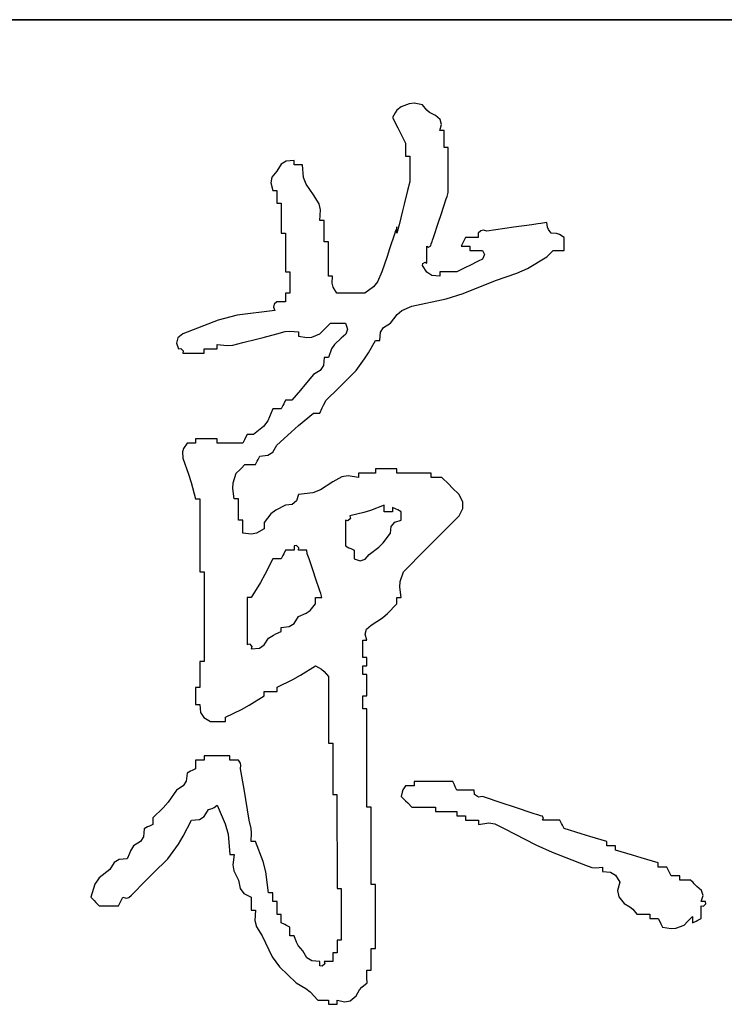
# Model space of a CAD drawing. Header units: millimetres. Extents: x 708158 to 1984082, y -168213 to -53.
# Tile 196 of 220: x 1082847 to 1083473, y -90126 to -89250. Entities that reach past the tile are written whole.
import ezdxf

# ---------------------------------------------------------------- set-up
doc = ezdxf.new("R2010")
doc.units = ezdxf.units.MM
doc.header["$LTSCALE"] = 1000
doc.layers.get('0').update_dxf_attribs({"color": 8})
doc.layers.add('图框', color=4, linetype='Continuous', lineweight=35)

# ---------------------------------------------------------------- blocks, each defined once
blk = doc.blocks.new('dianziqianminggry')
for p, q in [((0.105865, 0.082257), (0.105653, 0.082088)), ((0.106262, 0.08241), (0.105865, 0.082257)), ((0.106504, 0.082435), (0.106262, 0.08241)), ((0.106924, 0.082363), (0.106504, 0.082435)), ((0.107128, 0.082103), (0.106924, 0.082363)), ((0.10556, 0.081972), (0.105441, 0.081728)), ((0.105653, 0.082088), (0.10556, 0.081972)), ((0.107266, 0.081988), (0.107128, 0.082103)), ((0.107559, 0.081834), (0.107266, 0.081988)), ((0.107794, 0.081634), (0.107559, 0.081834)), ((0.105441, 0.081728), (0.105696, 0.08122)), ((0.10777, 0.081093), (0.107865, 0.081386)), ((0.107865, 0.081386), (0.107794, 0.081634)), ((0.105696, 0.08122), (0.105823, 0.080965)), ((0.105823, 0.080965), (0.106077, 0.080457)), ((0.107855, 0.081093), (0.10777, 0.081093)), ((0.107898, 0.081093), (0.107855, 0.081093)), ((0.107982, 0.081093), (0.107898, 0.081093)), ((0.107982, 0.080754), (0.107982, 0.081093)), ((0.106077, 0.080457), (0.106077, 0.080203)), ((0.107982, 0.080584), (0.107982, 0.080754)), ((0.107982, 0.080246), (0.107982, 0.080584)), ((0.106077, 0.080203), (0.106077, 0.080076)), ((0.106077, 0.080076), (0.106077, 0.079822)), ((0.106077, 0.079822), (0.106161, 0.079822)), ((0.106161, 0.079822), (0.106204, 0.079822)), ((0.106204, 0.079822), (0.106288, 0.079822)), ((0.106288, 0.079822), (0.106288, 0.079314)), ((0.108067, 0.080246), (0.107982, 0.080246)), ((0.108109, 0.080246), (0.108067, 0.080246)), ((0.108194, 0.080246), (0.108109, 0.080246)), ((0.108194, 0.079356), (0.108194, 0.080246)), ((0.099931, 0.079423), (0.099725, 0.079081)), ((0.100174, 0.079574), (0.099931, 0.079423)), ((0.100572, 0.07961), (0.100174, 0.079574)), ((0.100572, 0.079526), (0.100572, 0.07961)), ((0.100572, 0.079483), (0.100572, 0.079526)), ((0.100572, 0.079399), (0.100572, 0.079483)), ((0.100741, 0.079399), (0.100572, 0.079399)), ((0.100826, 0.079399), (0.100741, 0.079399)), ((0.100995, 0.079399), (0.100826, 0.079399)), ((0.101041, 0.078771), (0.100995, 0.079399)), ((0.108194, 0.078912), (0.108194, 0.079356)), ((0.099725, 0.079081), (0.099478, 0.078778)), ((0.106288, 0.079314), (0.106288, 0.07906)), ((0.106288, 0.07906), (0.106288, 0.078552)), ((0.108194, 0.078022), (0.108194, 0.078912)), ((0.099478, 0.078778), (0.099418, 0.078507)), ((0.099418, 0.078507), (0.099513, 0.078128)), ((0.101162, 0.078431), (0.101041, 0.078771)), ((0.101524, 0.077917), (0.101162, 0.078431)), ((0.106246, 0.078382), (0.106225, 0.078298)), ((0.106288, 0.078552), (0.106246, 0.078382)), ((0.099513, 0.078128), (0.099598, 0.078128)), ((0.099598, 0.078128), (0.09964, 0.078128)), ((0.09964, 0.078128), (0.099725, 0.078128)), ((0.099725, 0.078128), (0.099725, 0.077874)), ((0.099725, 0.077874), (0.099725, 0.077747)), ((0.101804, 0.077474), (0.101524, 0.077917)), ((0.106183, 0.078128), (0.106013, 0.077451)), ((0.106225, 0.078298), (0.106183, 0.078128)), ((0.10813, 0.077832), (0.108152, 0.077895)), ((0.108152, 0.077895), (0.108194, 0.078022)), ((0.099725, 0.077747), (0.099725, 0.077493)), ((0.099725, 0.077493), (0.099809, 0.077493)), ((0.099809, 0.077493), (0.099852, 0.077493)), ((0.099852, 0.077493), (0.099936, 0.077493)), ((0.099936, 0.077493), (0.099936, 0.0769)), ((0.10188, 0.077169), (0.101804, 0.077474)), ((0.106013, 0.077451), (0.105928, 0.077112)), ((0.107834, 0.076943), (0.108088, 0.077705)), ((0.108088, 0.077705), (0.10813, 0.077832)), ((0.099936, 0.0769), (0.099936, 0.076604)), ((0.101842, 0.076646), (0.10188, 0.077169)), ((0.105928, 0.077112), (0.105759, 0.076434)), ((0.107707, 0.076562), (0.107834, 0.076943)), ((0.099936, 0.076604), (0.099936, 0.076011)), ((0.101927, 0.076646), (0.101842, 0.076646)), ((0.101969, 0.076646), (0.101927, 0.076646)), ((0.102054, 0.076646), (0.101969, 0.076646)), ((0.102054, 0.076223), (0.102054, 0.076646)), ((0.105759, 0.076434), (0.105717, 0.076265)), ((0.107453, 0.075799), (0.107707, 0.076562)), ((0.112323, 0.076434), (0.111433, 0.076307)), ((0.112619, 0.076477), (0.112323, 0.076434)), ((0.112767, 0.076498), (0.112619, 0.076477)), ((0.113064, 0.07654), (0.112767, 0.076498)), ((0.113103, 0.076316), (0.113064, 0.07654)), ((0.099936, 0.076011), (0.100021, 0.076011)), ((0.100021, 0.076011), (0.100064, 0.076011)), ((0.100064, 0.076011), (0.100148, 0.076011)), ((0.100148, 0.076011), (0.100148, 0.075249)), ((0.102054, 0.076011), (0.102054, 0.076223)), ((0.102054, 0.075588), (0.102054, 0.076011)), ((0.105547, 0.076011), (0.105293, 0.075249)), ((0.10559, 0.076138), (0.105547, 0.076011)), ((0.105611, 0.076202), (0.10559, 0.076138)), ((0.105653, 0.076329), (0.105611, 0.076202)), ((0.105653, 0.076202), (0.105653, 0.076329)), ((0.105653, 0.076138), (0.105653, 0.076202)), ((0.105696, 0.07618), (0.105653, 0.076011)), ((0.105653, 0.076011), (0.105653, 0.076138)), ((0.105717, 0.076265), (0.105696, 0.07618)), ((0.109807, 0.076126), (0.109676, 0.076011)), ((0.109676, 0.076011), (0.109676, 0.075926)), ((0.109676, 0.075926), (0.109676, 0.075884)), ((0.10993, 0.076157), (0.109807, 0.076126)), ((0.1101, 0.076117), (0.10993, 0.076157)), ((0.110989, 0.076244), (0.1101, 0.076117)), ((0.111433, 0.076307), (0.110989, 0.076244)), ((0.113149, 0.076201), (0.113103, 0.076316)), ((0.113275, 0.076011), (0.113149, 0.076201)), ((0.113543, 0.076003), (0.113275, 0.076011)), ((0.113691, 0.075953), (0.113543, 0.076003)), ((0.113911, 0.075799), (0.113691, 0.075953)), ((0.102138, 0.075588), (0.102054, 0.075588)), ((0.102181, 0.075588), (0.102138, 0.075588)), ((0.102266, 0.075588), (0.102181, 0.075588)), ((0.102266, 0.07491), (0.102266, 0.075588)), ((0.107337, 0.075388), (0.107347, 0.075482)), ((0.107347, 0.075482), (0.107389, 0.075609)), ((0.107389, 0.075609), (0.107411, 0.075672)), ((0.107411, 0.075672), (0.107453, 0.075799)), ((0.108914, 0.075545), (0.108829, 0.075376)), ((0.108956, 0.07563), (0.108914, 0.075545)), ((0.109041, 0.075799), (0.108956, 0.07563)), ((0.109295, 0.075799), (0.109041, 0.075799)), ((0.109422, 0.075799), (0.109295, 0.075799)), ((0.109676, 0.075799), (0.109422, 0.075799)), ((0.109676, 0.075884), (0.109676, 0.075799)), ((0.113911, 0.075545), (0.113911, 0.075799)), ((0.113911, 0.075418), (0.113911, 0.075545)), ((0.100148, 0.075249), (0.100148, 0.074868)), ((0.105293, 0.075249), (0.105166, 0.074868)), ((0.107135, 0.075037), (0.107135, 0.075376)), ((0.107135, 0.075376), (0.107217, 0.075327)), ((0.107135, 0.074868), (0.107135, 0.075037)), ((0.107217, 0.075327), (0.107337, 0.075388)), ((0.108829, 0.075376), (0.108999, 0.075376)), ((0.108999, 0.075376), (0.109083, 0.075376)), ((0.109083, 0.075376), (0.109253, 0.075376)), ((0.109253, 0.075376), (0.109253, 0.075291)), ((0.109253, 0.075291), (0.109253, 0.075249)), ((0.109253, 0.075249), (0.109253, 0.075164)), ((0.109253, 0.075164), (0.109507, 0.075164)), ((0.109507, 0.075164), (0.109634, 0.075164)), ((0.109634, 0.075164), (0.109888, 0.075164)), ((0.109976, 0.074954), (0.109885, 0.074727)), ((0.109888, 0.075164), (0.109976, 0.074954)), ((0.113064, 0.074846), (0.113191, 0.074974)), ((0.113191, 0.074974), (0.113254, 0.075037)), ((0.113254, 0.075037), (0.113381, 0.075164)), ((0.113381, 0.075164), (0.113593, 0.075164)), ((0.113593, 0.075164), (0.113699, 0.075164)), ((0.113699, 0.075164), (0.113911, 0.075164)), ((0.113911, 0.075164), (0.113911, 0.075418)), ((0.100148, 0.074868), (0.100148, 0.074105)), ((0.102266, 0.074571), (0.102266, 0.07491)), ((0.102266, 0.073894), (0.102266, 0.074571)), ((0.105166, 0.074868), (0.104912, 0.074105)), ((0.106924, 0.074423), (0.106934, 0.074517)), ((0.106934, 0.074517), (0.107054, 0.074577)), ((0.107054, 0.074577), (0.107135, 0.074529)), ((0.107135, 0.074529), (0.107135, 0.074868)), ((0.109676, 0.074635), (0.109253, 0.074423)), ((0.109885, 0.074727), (0.109676, 0.074635)), ((0.112102, 0.074277), (0.113064, 0.074846)), ((0.100148, 0.074105), (0.100233, 0.074105)), ((0.100233, 0.074105), (0.100275, 0.074105)), ((0.100275, 0.074105), (0.10036, 0.074105)), ((0.10036, 0.074105), (0.10036, 0.073682)), ((0.104912, 0.074105), (0.104691, 0.07361)), ((0.10713, 0.074081), (0.106924, 0.074423)), ((0.107373, 0.07393), (0.10713, 0.074081)), ((0.108109, 0.074105), (0.10777, 0.074105)), ((0.10777, 0.074105), (0.10777, 0.074021)), ((0.10777, 0.074021), (0.10777, 0.073978)), ((0.10777, 0.073978), (0.10777, 0.073894)), ((0.108279, 0.074105), (0.108109, 0.074105)), ((0.108617, 0.074105), (0.108279, 0.074105)), ((0.109041, 0.074317), (0.108617, 0.074105)), ((0.109253, 0.074423), (0.109041, 0.074317)), ((0.110523, 0.073682), (0.111582, 0.074039)), ((0.111582, 0.074039), (0.112102, 0.074277)), ((0.10036, 0.073682), (0.10036, 0.07347)), ((0.10235, 0.073894), (0.102266, 0.073894)), ((0.102393, 0.073894), (0.10235, 0.073894)), ((0.102477, 0.073894), (0.102393, 0.073894)), ((0.102452, 0.073545), (0.102477, 0.073894)), ((0.102503, 0.073342), (0.102452, 0.073545)), ((0.104691, 0.07361), (0.1045, 0.073371)), ((0.10777, 0.073894), (0.107373, 0.07393)), ((0.108924, 0.073026), (0.110523, 0.073682)), ((0.100233, 0.073047), (0.100148, 0.073047)), ((0.100148, 0.073047), (0.100148, 0.072877)), ((0.100275, 0.073047), (0.100233, 0.073047)), ((0.10036, 0.073047), (0.100275, 0.073047)), ((0.10036, 0.07347), (0.10036, 0.073047)), ((0.102689, 0.073047), (0.102503, 0.073342)), ((0.103239, 0.073047), (0.102689, 0.073047)), ((0.103515, 0.073047), (0.103239, 0.073047)), ((0.104065, 0.073047), (0.103515, 0.073047)), ((0.1045, 0.073371), (0.104065, 0.073047)), ((0.108085, 0.072768), (0.108924, 0.073026)), ((0.099725, 0.072623), (0.09959, 0.072512)), ((0.099894, 0.072623), (0.099725, 0.072623)), ((0.099979, 0.072623), (0.099894, 0.072623)), ((0.100148, 0.072623), (0.099979, 0.072623)), ((0.100148, 0.072877), (0.100148, 0.072793)), ((0.100148, 0.072793), (0.100148, 0.072623)), ((0.106394, 0.072412), (0.108085, 0.072768)), ((0.099619, 0.0722), (0.097755, 0.07196)), ((0.09959, 0.072512), (0.099552, 0.072361)), ((0.099552, 0.072361), (0.099619, 0.0722)), ((0.10566, 0.071999), (0.105899, 0.072191)), ((0.105899, 0.072191), (0.106394, 0.072412)), ((0.096817, 0.07172), (0.095067, 0.071035)), ((0.097755, 0.07196), (0.096817, 0.07172)), ((0.10216, 0.071353), (0.102371, 0.071565)), ((0.102371, 0.071565), (0.102668, 0.071565)), ((0.102668, 0.071565), (0.102816, 0.071565)), ((0.102816, 0.071565), (0.103112, 0.071565)), ((0.103112, 0.071565), (0.103207, 0.071271)), ((0.104994, 0.071358), (0.105336, 0.071565)), ((0.105336, 0.071565), (0.10566, 0.071999)), ((0.099725, 0.071035), (0.100134, 0.071153)), ((0.100134, 0.071153), (0.100359, 0.071175)), ((0.100359, 0.071175), (0.100783, 0.071141)), ((0.100783, 0.071141), (0.100783, 0.071057)), ((0.100783, 0.071057), (0.100783, 0.071014)), ((0.101842, 0.071035), (0.102054, 0.071247)), ((0.102054, 0.071247), (0.10216, 0.071353)), ((0.103207, 0.071271), (0.103136, 0.071023)), ((0.104806, 0.070718), (0.104842, 0.071116)), ((0.104842, 0.071116), (0.104994, 0.071358)), ((0.094832, 0.070836), (0.094761, 0.070588)), ((0.094761, 0.070588), (0.094855, 0.070294)), ((0.095067, 0.071035), (0.094832, 0.070836)), ((0.097537, 0.070487), (0.098031, 0.070612)), ((0.098031, 0.070612), (0.098708, 0.070781)), ((0.098708, 0.070781), (0.099047, 0.070866)), ((0.099047, 0.070866), (0.099725, 0.071035)), ((0.100783, 0.071014), (0.100783, 0.070929)), ((0.100783, 0.070929), (0.101203, 0.070858)), ((0.101203, 0.070858), (0.101445, 0.070882)), ((0.101445, 0.070882), (0.101842, 0.071035)), ((0.102901, 0.070824), (0.102563, 0.070515)), ((0.103136, 0.071023), (0.102901, 0.070824)), ((0.104249, 0.070104), (0.104595, 0.070718)), ((0.104595, 0.070718), (0.104679, 0.070718)), ((0.104679, 0.070718), (0.104722, 0.070718)), ((0.104722, 0.070718), (0.104806, 0.070718)), ((0.094855, 0.070294), (0.094972, 0.07032)), ((0.094972, 0.07032), (0.095092, 0.0702)), ((0.095092, 0.0702), (0.095067, 0.070083)), ((0.095067, 0.070083), (0.09549, 0.070083)), ((0.09549, 0.070083), (0.095702, 0.070083)), ((0.095702, 0.070083), (0.096125, 0.070083)), ((0.096125, 0.07021), (0.096125, 0.070294)), ((0.096125, 0.070294), (0.096379, 0.070294)), ((0.096125, 0.070167), (0.096125, 0.07021)), ((0.096125, 0.070083), (0.096125, 0.070167)), ((0.096379, 0.070294), (0.096506, 0.070294)), ((0.096506, 0.070294), (0.096761, 0.070294)), ((0.096761, 0.070421), (0.096761, 0.070506)), ((0.096761, 0.070506), (0.097269, 0.070464)), ((0.096761, 0.070379), (0.096761, 0.070421)), ((0.096761, 0.070294), (0.096761, 0.070379)), ((0.097269, 0.070464), (0.097537, 0.070487)), ((0.102421, 0.070302), (0.102266, 0.069871)), ((0.102563, 0.070515), (0.102421, 0.070302)), ((0.104057, 0.069805), (0.104249, 0.070104)), ((0.102054, 0.069871), (0.102018, 0.069473)), ((0.102138, 0.069871), (0.102054, 0.069871)), ((0.102181, 0.069871), (0.102138, 0.069871)), ((0.102266, 0.069871), (0.102181, 0.069871)), ((0.103642, 0.069236), (0.104057, 0.069805)), ((0.101866, 0.069231), (0.101524, 0.069024)), ((0.102018, 0.069473), (0.101866, 0.069231)), ((0.103049, 0.068643), (0.103642, 0.069236)), ((0.101524, 0.069024), (0.101101, 0.068516)), ((0.102752, 0.068346), (0.103049, 0.068643)), ((0.100889, 0.068262), (0.100466, 0.067754)), ((0.101101, 0.068516), (0.100889, 0.068262)), ((0.10216, 0.067754), (0.102752, 0.068346)), ((0.100148, 0.067754), (0.100064, 0.067584)), ((0.100275, 0.067754), (0.100148, 0.067754)), ((0.100339, 0.067754), (0.100275, 0.067754)), ((0.100466, 0.067754), (0.100339, 0.067754)), ((0.102018, 0.067507), (0.10216, 0.067754)), ((0.099513, 0.06733), (0.099265, 0.066745)), ((0.099682, 0.06733), (0.099513, 0.06733)), ((0.099767, 0.06733), (0.099682, 0.06733)), ((0.099936, 0.06733), (0.099767, 0.06733)), ((0.100021, 0.067499), (0.099936, 0.06733)), ((0.100064, 0.067584), (0.100021, 0.067499)), ((0.101842, 0.067118), (0.101954, 0.067379)), ((0.101954, 0.067379), (0.102018, 0.067507)), ((0.099265, 0.066745), (0.099052, 0.066462)), ((0.100785, 0.066506), (0.101524, 0.067118)), ((0.101524, 0.067118), (0.101651, 0.067118)), ((0.101651, 0.067118), (0.101715, 0.067118)), ((0.101715, 0.067118), (0.101842, 0.067118)), ((0.099052, 0.066462), (0.09856, 0.06606)), ((0.100424, 0.066188), (0.100785, 0.066506)), ((0.096125, 0.065848), (0.095702, 0.065848)), ((0.095702, 0.065848), (0.095702, 0.065763)), ((0.095702, 0.065763), (0.095702, 0.065721)), ((0.095702, 0.065721), (0.095702, 0.065636)), ((0.096337, 0.065848), (0.096125, 0.065848)), ((0.096761, 0.065848), (0.096337, 0.065848)), ((0.096761, 0.065763), (0.096761, 0.065848)), ((0.096761, 0.065721), (0.096761, 0.065763)), ((0.096761, 0.065636), (0.096761, 0.065721)), ((0.098116, 0.065806), (0.098031, 0.065636)), ((0.098158, 0.06589), (0.098116, 0.065806)), ((0.098243, 0.06606), (0.098158, 0.06589)), ((0.09837, 0.06606), (0.098243, 0.06606)), ((0.098433, 0.06606), (0.09837, 0.06606)), ((0.09856, 0.06606), (0.098433, 0.06606)), ((0.099725, 0.06553), (0.100424, 0.066188)), ((0.095107, 0.06538), (0.095056, 0.065203)), ((0.095278, 0.065636), (0.095107, 0.06538)), ((0.095448, 0.065636), (0.095278, 0.065636)), ((0.095533, 0.065636), (0.095448, 0.065636)), ((0.095702, 0.065636), (0.095533, 0.065636)), ((0.097269, 0.065636), (0.096761, 0.065636)), ((0.097523, 0.065636), (0.097269, 0.065636)), ((0.098031, 0.065636), (0.097523, 0.065636)), ((0.099518, 0.065188), (0.099725, 0.06553)), ((0.095056, 0.065203), (0.095067, 0.064895)), ((0.095067, 0.064895), (0.095357, 0.064103)), ((0.098666, 0.064578), (0.098751, 0.064747)), ((0.098751, 0.064747), (0.098793, 0.064832)), ((0.098793, 0.064832), (0.098878, 0.065001)), ((0.098878, 0.065001), (0.099276, 0.065037)), ((0.099276, 0.065037), (0.099518, 0.065188)), ((0.097713, 0.064154), (0.097883, 0.064324)), ((0.097883, 0.064324), (0.097967, 0.064408)), ((0.097967, 0.064408), (0.098137, 0.064578)), ((0.098137, 0.064578), (0.098349, 0.064578)), ((0.098349, 0.064578), (0.098454, 0.064578)), ((0.098454, 0.064578), (0.098666, 0.064578)), ((0.105018, 0.064366), (0.104595, 0.064366)), ((0.104595, 0.064366), (0.104595, 0.064281)), ((0.104595, 0.064281), (0.104595, 0.064239)), ((0.10523, 0.064366), (0.105018, 0.064366)), ((0.105653, 0.064366), (0.10523, 0.064366)), ((0.105653, 0.064281), (0.105653, 0.064366)), ((0.105653, 0.064239), (0.105653, 0.064281)), ((0.095357, 0.064103), (0.095484, 0.063699)), ((0.097558, 0.063668), (0.097713, 0.064154)), ((0.102936, 0.063965), (0.102477, 0.063731)), ((0.103238, 0.064016), (0.102936, 0.063965)), ((0.103748, 0.063942), (0.103238, 0.064016)), ((0.104086, 0.064154), (0.103748, 0.064154)), ((0.103748, 0.064154), (0.103748, 0.064069)), ((0.103748, 0.064069), (0.103748, 0.064027)), ((0.103748, 0.064027), (0.103748, 0.063942)), ((0.104256, 0.064154), (0.104086, 0.064154)), ((0.104595, 0.064154), (0.104256, 0.064154)), ((0.104595, 0.064239), (0.104595, 0.064154)), ((0.105653, 0.064154), (0.105653, 0.064239)), ((0.106331, 0.064154), (0.105653, 0.064154)), ((0.106669, 0.064154), (0.106331, 0.064154)), ((0.107347, 0.064154), (0.106669, 0.064154)), ((0.107347, 0.064069), (0.107347, 0.064154)), ((0.107347, 0.064027), (0.107347, 0.064069)), ((0.107347, 0.063942), (0.107347, 0.064027)), ((0.107559, 0.063942), (0.107347, 0.063942)), ((0.107665, 0.063942), (0.107559, 0.063942)), ((0.107876, 0.063942), (0.107665, 0.063942)), ((0.108215, 0.063604), (0.107876, 0.063942)), ((0.095484, 0.063699), (0.095702, 0.062884)), ((0.097535, 0.063388), (0.097558, 0.063668)), ((0.097607, 0.062884), (0.097535, 0.063388)), ((0.10188, 0.063322), (0.101502, 0.06318)), ((0.102477, 0.063731), (0.10188, 0.063322)), ((0.108385, 0.063434), (0.108215, 0.063604)), ((0.108723, 0.063095), (0.108385, 0.063434)), ((0.095702, 0.062884), (0.095787, 0.062884)), ((0.095787, 0.062884), (0.095829, 0.062884)), ((0.095829, 0.062884), (0.095914, 0.062884)), ((0.095914, 0.062884), (0.095914, 0.061444)), ((0.097692, 0.062884), (0.097607, 0.062884)), ((0.097734, 0.062884), (0.097692, 0.062884)), ((0.097819, 0.062884), (0.097734, 0.062884)), ((0.097819, 0.06246), (0.097819, 0.062884)), ((0.100783, 0.063095), (0.100692, 0.062778)), ((0.101502, 0.06318), (0.100783, 0.063095)), ((0.108917, 0.062719), (0.108723, 0.063095)), ((0.097819, 0.062249), (0.097819, 0.06246)), ((0.09966, 0.06233), (0.099428, 0.062143)), ((0.100148, 0.062566), (0.09966, 0.06233)), ((0.100477, 0.062599), (0.100148, 0.062566)), ((0.100692, 0.062778), (0.100477, 0.062599)), ((0.104354, 0.062316), (0.104013, 0.062209)), ((0.105018, 0.062566), (0.104354, 0.062316)), ((0.105018, 0.062439), (0.105018, 0.062566)), ((0.105018, 0.062376), (0.105018, 0.062439)), ((0.105018, 0.062249), (0.105018, 0.062376)), ((0.105611, 0.062376), (0.105441, 0.06246)), ((0.105441, 0.06246), (0.105441, 0.062376)), ((0.105441, 0.062376), (0.105441, 0.062333)), ((0.105441, 0.062333), (0.105441, 0.062249)), ((0.105696, 0.062333), (0.105611, 0.062376)), ((0.105865, 0.062249), (0.105696, 0.062333)), ((0.108723, 0.062037), (0.108917, 0.062414)), ((0.108917, 0.062414), (0.108917, 0.062719)), ((0.097819, 0.061825), (0.097819, 0.062249)), ((0.097904, 0.061825), (0.097819, 0.061825)), ((0.097946, 0.061825), (0.097904, 0.061825)), ((0.098031, 0.061825), (0.097946, 0.061825)), ((0.098031, 0.061571), (0.098031, 0.061825)), ((0.099428, 0.062143), (0.09909, 0.061719)), ((0.103229, 0.0618), (0.103112, 0.061825)), ((0.103112, 0.061825), (0.103112, 0.061317)), ((0.10335, 0.06192), (0.103229, 0.0618)), ((0.104013, 0.062209), (0.103324, 0.062037)), ((0.103324, 0.062037), (0.10335, 0.06192)), ((0.105187, 0.062249), (0.105018, 0.062249)), ((0.105272, 0.062249), (0.105187, 0.062249)), ((0.105441, 0.062249), (0.105272, 0.062249)), ((0.105547, 0.061734), (0.105865, 0.061825)), ((0.105865, 0.062079), (0.105865, 0.062249)), ((0.105865, 0.061994), (0.105865, 0.062079)), ((0.105865, 0.061825), (0.105865, 0.061994)), ((0.107622, 0.060936), (0.108723, 0.062037)), ((0.095914, 0.061444), (0.095914, 0.060724)), ((0.098031, 0.061444), (0.098031, 0.061571)), ((0.098031, 0.06119), (0.098031, 0.061444)), ((0.09909, 0.061402), (0.098713, 0.06119)), ((0.09909, 0.061719), (0.09909, 0.061592)), ((0.09909, 0.061592), (0.09909, 0.061529)), ((0.09909, 0.061529), (0.09909, 0.061402)), ((0.105336, 0.06119), (0.105368, 0.061519)), ((0.105368, 0.061519), (0.105547, 0.061734)), ((0.09846, 0.061139), (0.098031, 0.06119)), ((0.098713, 0.06119), (0.09846, 0.061139)), ((0.103112, 0.061317), (0.103112, 0.061063)), ((0.103112, 0.061063), (0.103112, 0.060555)), ((0.104972, 0.060714), (0.105336, 0.06119)), ((0.107072, 0.060385), (0.107622, 0.060936)), ((0.095914, 0.060724), (0.095914, 0.059284)), ((0.100689, 0.06058), (0.100572, 0.060555)), ((0.100572, 0.060555), (0.100572, 0.06047)), ((0.100572, 0.06047), (0.100572, 0.060428)), ((0.100572, 0.060428), (0.100572, 0.060343)), ((0.100809, 0.06046), (0.100689, 0.06058)), ((0.100783, 0.060343), (0.100809, 0.06046)), ((0.103112, 0.060555), (0.103282, 0.06047)), ((0.103282, 0.06047), (0.103367, 0.060428)), ((0.103367, 0.060428), (0.103536, 0.060343)), ((0.104277, 0.060131), (0.104753, 0.060495)), ((0.104753, 0.060495), (0.104972, 0.060714)), ((0.105971, 0.059284), (0.107072, 0.060385)), ((0.099513, 0.05992), (0.099123, 0.05914)), ((0.099682, 0.05992), (0.099513, 0.05992)), ((0.099767, 0.05992), (0.099682, 0.05992)), ((0.099936, 0.05992), (0.099767, 0.05992)), ((0.100021, 0.060089), (0.099936, 0.05992)), ((0.100064, 0.060174), (0.100021, 0.060089)), ((0.100148, 0.060343), (0.100064, 0.060174)), ((0.100318, 0.060343), (0.100148, 0.060343)), ((0.100402, 0.060343), (0.100318, 0.060343)), ((0.100572, 0.060343), (0.100402, 0.060343)), ((0.100953, 0.060343), (0.100783, 0.060343)), ((0.101037, 0.060343), (0.100953, 0.060343)), ((0.101207, 0.060343), (0.101037, 0.060343)), ((0.101218, 0.060169), (0.101207, 0.060343)), ((0.101241, 0.060079), (0.101218, 0.060169)), ((0.101313, 0.05992), (0.101241, 0.060079)), ((0.101524, 0.059284), (0.101313, 0.05992)), ((0.103536, 0.060343), (0.103536, 0.060174)), ((0.103536, 0.060174), (0.103536, 0.060089)), ((0.103536, 0.060089), (0.103536, 0.05992)), ((0.103536, 0.05992), (0.103829, 0.059825)), ((0.103829, 0.059825), (0.104077, 0.059896)), ((0.104077, 0.059896), (0.104277, 0.060131)), ((0.095914, 0.059284), (0.095998, 0.059284)), ((0.095998, 0.059284), (0.096041, 0.059284)), ((0.096041, 0.059284), (0.096125, 0.059284)), ((0.096125, 0.059284), (0.096125, 0.057506)), ((0.099123, 0.05914), (0.09891, 0.058757)), ((0.10163, 0.058967), (0.101524, 0.059284)), ((0.101842, 0.058332), (0.10163, 0.058967)), ((0.105816, 0.058799), (0.105971, 0.059284)), ((0.09891, 0.058757), (0.098454, 0.058014)), ((0.105792, 0.058519), (0.105816, 0.058799)), ((0.105865, 0.058014), (0.105792, 0.058519)), ((0.098327, 0.058014), (0.098243, 0.058014)), ((0.098243, 0.058014), (0.098243, 0.057082)), ((0.09837, 0.058014), (0.098327, 0.058014)), ((0.098454, 0.058014), (0.09837, 0.058014)), ((0.10163, 0.057887), (0.10163, 0.058014)), ((0.10163, 0.058014), (0.101757, 0.058014)), ((0.101757, 0.058014), (0.101821, 0.058014)), ((0.101821, 0.058014), (0.101948, 0.058014)), ((0.101884, 0.058205), (0.101842, 0.058332)), ((0.101906, 0.058141), (0.101884, 0.058205)), ((0.101948, 0.058014), (0.101906, 0.058141)), ((0.105653, 0.057887), (0.105653, 0.058014)), ((0.105653, 0.058014), (0.105738, 0.058014)), ((0.105738, 0.058014), (0.10578, 0.058014)), ((0.10578, 0.058014), (0.105865, 0.058014)), ((0.096125, 0.057506), (0.096125, 0.056617)), ((0.101362, 0.057369), (0.10163, 0.057696)), ((0.10163, 0.057823), (0.10163, 0.057887)), ((0.10163, 0.057696), (0.10163, 0.057823)), ((0.105191, 0.057223), (0.105653, 0.057696)), ((0.105653, 0.057823), (0.105653, 0.057887)), ((0.105653, 0.057696), (0.105653, 0.057823)), ((0.098243, 0.057082), (0.098243, 0.056617)), ((0.100577, 0.056719), (0.100783, 0.057061)), ((0.100783, 0.057061), (0.101173, 0.057227)), ((0.101173, 0.057227), (0.101362, 0.057369)), ((0.104383, 0.056638), (0.104932, 0.057007)), ((0.104932, 0.057007), (0.105191, 0.057223)), ((0.096125, 0.056617), (0.096125, 0.054838)), ((0.098243, 0.056617), (0.098243, 0.055685)), ((0.099936, 0.056532), (0.100334, 0.056568)), ((0.099936, 0.056447), (0.099936, 0.056532)), ((0.100334, 0.056568), (0.100577, 0.056719)), ((0.104148, 0.056438), (0.104383, 0.056638)), ((0.099095, 0.055661), (0.099301, 0.056003)), ((0.099301, 0.056003), (0.099547, 0.056144)), ((0.099547, 0.056144), (0.099675, 0.056208)), ((0.099675, 0.056208), (0.099936, 0.05632)), ((0.099936, 0.056405), (0.099936, 0.056447)), ((0.099936, 0.05632), (0.099936, 0.056405)), ((0.104077, 0.05619), (0.104148, 0.056438)), ((0.104171, 0.055897), (0.104077, 0.05619)), ((0.098243, 0.055685), (0.09836, 0.05571)), ((0.09836, 0.05571), (0.09848, 0.05559)), ((0.09848, 0.05559), (0.098454, 0.055473)), ((0.098454, 0.055473), (0.098852, 0.055509)), ((0.098852, 0.055509), (0.099095, 0.055661)), ((0.103959, 0.055558), (0.103959, 0.055897)), ((0.103959, 0.055897), (0.104044, 0.055897)), ((0.103959, 0.055389), (0.103959, 0.055558)), ((0.104044, 0.055897), (0.104086, 0.055897)), ((0.104086, 0.055897), (0.104171, 0.055897)), ((0.103959, 0.05505), (0.103959, 0.055389)), ((0.104044, 0.05505), (0.103959, 0.05505)), ((0.104086, 0.05505), (0.104044, 0.05505)), ((0.104171, 0.05505), (0.104086, 0.05505)), ((0.104171, 0.05488), (0.104171, 0.05505)), ((0.095998, 0.054838), (0.095914, 0.054838)), ((0.095914, 0.054838), (0.095914, 0.05433)), ((0.096041, 0.054838), (0.095998, 0.054838)), ((0.096125, 0.054838), (0.096041, 0.054838)), ((0.100887, 0.05417), (0.10163, 0.054626)), ((0.10163, 0.054626), (0.101921, 0.054468)), ((0.103959, 0.054457), (0.103959, 0.054626)), ((0.103959, 0.054626), (0.104044, 0.054626)), ((0.104044, 0.054626), (0.104086, 0.054626)), ((0.104086, 0.054626), (0.104171, 0.054626)), ((0.104171, 0.054796), (0.104171, 0.05488)), ((0.104171, 0.054626), (0.104171, 0.054796)), ((0.095914, 0.05433), (0.095914, 0.054076)), ((0.095914, 0.054076), (0.095914, 0.053568)), ((0.100505, 0.053958), (0.100887, 0.05417)), ((0.101921, 0.054468), (0.102057, 0.054354)), ((0.102057, 0.054354), (0.102266, 0.054097)), ((0.102266, 0.054097), (0.102266, 0.052784)), ((0.103959, 0.054372), (0.103959, 0.054457)), ((0.103959, 0.054203), (0.103959, 0.054372)), ((0.104044, 0.054203), (0.103959, 0.054203)), ((0.104086, 0.054203), (0.104044, 0.054203)), ((0.104171, 0.054203), (0.104086, 0.054203)), ((0.104171, 0.053779), (0.104171, 0.054203)), ((0.095787, 0.053568), (0.095702, 0.053568)), ((0.095702, 0.053568), (0.095702, 0.053229)), ((0.095829, 0.053568), (0.095787, 0.053568)), ((0.095914, 0.053568), (0.095829, 0.053568)), ((0.099725, 0.053568), (0.100505, 0.053958)), ((0.099725, 0.053483), (0.099725, 0.053568)), ((0.104171, 0.053568), (0.104171, 0.053779)), ((0.104171, 0.053144), (0.104171, 0.053568)), ((0.095702, 0.053229), (0.095702, 0.053059)), ((0.095702, 0.053059), (0.095702, 0.052721)), ((0.098346, 0.052688), (0.09909, 0.053144)), ((0.09909, 0.053271), (0.09909, 0.053356)), ((0.09909, 0.053356), (0.099344, 0.053356)), ((0.09909, 0.053229), (0.09909, 0.053271)), ((0.09909, 0.053144), (0.09909, 0.053229)), ((0.099344, 0.053356), (0.099471, 0.053356)), ((0.099471, 0.053356), (0.099725, 0.053356)), ((0.099725, 0.053441), (0.099725, 0.053483)), ((0.099725, 0.053356), (0.099725, 0.053441)), ((0.103959, 0.05289), (0.103959, 0.053144)), ((0.103959, 0.053144), (0.104044, 0.053144)), ((0.104044, 0.053144), (0.104086, 0.053144)), ((0.104086, 0.053144), (0.104171, 0.053144)), ((0.095702, 0.052721), (0.095787, 0.052721)), ((0.095787, 0.052721), (0.095829, 0.052721)), ((0.095829, 0.052721), (0.095914, 0.052721)), ((0.095914, 0.052721), (0.09595, 0.052323)), ((0.097964, 0.052476), (0.098346, 0.052688)), ((0.102266, 0.052784), (0.102266, 0.052128)), ((0.103959, 0.052763), (0.103959, 0.05289)), ((0.103959, 0.052509), (0.103959, 0.052763)), ((0.09595, 0.052323), (0.096101, 0.05208)), ((0.096101, 0.05208), (0.096443, 0.051874)), ((0.097184, 0.052086), (0.097964, 0.052476)), ((0.097184, 0.052001), (0.097184, 0.052086)), ((0.102266, 0.052128), (0.102266, 0.050815)), ((0.104044, 0.052509), (0.103959, 0.052509)), ((0.104086, 0.052509), (0.104044, 0.052509)), ((0.104171, 0.052509), (0.104086, 0.052509)), ((0.104171, 0.050561), (0.104171, 0.052509)), ((0.096443, 0.051874), (0.096739, 0.051874)), ((0.096739, 0.051874), (0.096888, 0.051874)), ((0.096888, 0.051874), (0.097184, 0.051874)), ((0.097184, 0.051959), (0.097184, 0.052001)), ((0.097184, 0.051874), (0.097184, 0.051959)), ((0.102266, 0.050815), (0.10235, 0.050815)), ((0.10235, 0.050815), (0.102393, 0.050815)), ((0.102393, 0.050815), (0.102477, 0.050815)), ((0.102477, 0.050815), (0.102477, 0.049799)), ((0.096633, 0.05018), (0.096125, 0.05018)), ((0.096125, 0.05018), (0.096125, 0.050095)), ((0.096888, 0.05018), (0.096633, 0.05018)), ((0.097396, 0.05018), (0.096888, 0.05018)), ((0.097396, 0.050095), (0.097396, 0.05018)), ((0.104171, 0.049587), (0.104171, 0.050561)), ((0.095871, 0.049968), (0.095702, 0.049968)), ((0.095702, 0.049968), (0.095702, 0.049799)), ((0.095702, 0.049799), (0.095702, 0.049714)), ((0.095702, 0.049714), (0.095702, 0.049545)), ((0.095956, 0.049968), (0.095871, 0.049968)), ((0.096125, 0.049968), (0.095956, 0.049968)), ((0.096125, 0.050095), (0.096125, 0.050053)), ((0.096125, 0.050053), (0.096125, 0.049968)), ((0.097396, 0.050053), (0.097396, 0.050095)), ((0.097396, 0.049968), (0.097396, 0.050053)), ((0.097565, 0.049968), (0.097396, 0.049968)), ((0.09765, 0.049968), (0.097565, 0.049968)), ((0.097819, 0.049968), (0.09765, 0.049968)), ((0.097912, 0.049821), (0.097819, 0.049968)), ((0.097938, 0.049719), (0.097912, 0.049821)), ((0.097925, 0.049545), (0.097938, 0.049719)), ((0.102477, 0.049799), (0.102477, 0.049291)), ((0.095278, 0.049333), (0.095242, 0.048935)), ((0.095448, 0.049418), (0.095278, 0.049333)), ((0.095533, 0.04946), (0.095448, 0.049418)), ((0.095702, 0.049545), (0.095533, 0.04946)), ((0.098094, 0.048528), (0.097925, 0.049545)), ((0.102477, 0.049291), (0.102477, 0.048274)), ((0.104171, 0.047639), (0.104171, 0.049587)), ((0.095091, 0.048693), (0.094749, 0.048486)), ((0.095242, 0.048935), (0.095091, 0.048693)), ((0.106077, 0.048698), (0.10595, 0.048508)), ((0.106246, 0.048698), (0.106077, 0.048698)), ((0.106331, 0.048698), (0.106246, 0.048698)), ((0.1065, 0.048698), (0.106331, 0.048698)), ((0.107262, 0.04891), (0.1065, 0.04891)), ((0.1065, 0.04891), (0.1065, 0.048825)), ((0.1065, 0.048825), (0.1065, 0.048783)), ((0.1065, 0.048783), (0.1065, 0.048698)), ((0.107643, 0.04891), (0.107262, 0.04891)), ((0.108406, 0.04891), (0.107643, 0.04891)), ((0.10849, 0.04874), (0.108406, 0.04891)), ((0.108533, 0.048656), (0.10849, 0.04874)), ((0.094749, 0.048486), (0.094343, 0.04789)), ((0.098179, 0.04802), (0.098094, 0.048528)), ((0.102477, 0.048274), (0.102562, 0.048274)), ((0.102562, 0.048274), (0.102604, 0.048274)), ((0.102604, 0.048274), (0.102689, 0.048274)), ((0.102689, 0.048274), (0.102689, 0.046411)), ((0.105904, 0.048393), (0.105865, 0.048169)), ((0.10595, 0.048508), (0.105904, 0.048393)), ((0.108617, 0.048486), (0.108533, 0.048656)), ((0.108956, 0.048486), (0.108617, 0.048486)), ((0.109126, 0.048486), (0.108956, 0.048486)), ((0.109464, 0.048486), (0.109126, 0.048486)), ((0.109493, 0.048276), (0.109464, 0.048486)), ((0.109678, 0.048137), (0.109493, 0.048276)), ((0.094343, 0.04789), (0.094105, 0.047609)), ((0.096611, 0.047629), (0.096761, 0.047745)), ((0.096761, 0.047745), (0.097169, 0.046825)), ((0.098349, 0.047004), (0.098179, 0.04802)), ((0.105865, 0.048169), (0.106077, 0.047957)), ((0.106077, 0.047957), (0.106183, 0.047851)), ((0.106183, 0.047851), (0.106394, 0.047639)), ((0.109888, 0.048169), (0.109678, 0.048137)), ((0.110904, 0.04783), (0.109888, 0.048169)), ((0.111412, 0.04766), (0.110904, 0.04783)), ((0.094105, 0.047609), (0.093585, 0.04711)), ((0.09613, 0.047191), (0.096337, 0.047533)), ((0.096337, 0.047533), (0.09652, 0.047583)), ((0.09652, 0.047583), (0.096611, 0.047629)), ((0.104256, 0.047639), (0.104171, 0.047639)), ((0.104298, 0.047639), (0.104256, 0.047639)), ((0.104383, 0.047639), (0.104298, 0.047639)), ((0.104383, 0.046115), (0.104383, 0.047639)), ((0.106394, 0.047639), (0.10686, 0.047639)), ((0.10686, 0.047639), (0.107093, 0.047639)), ((0.107093, 0.047639), (0.107559, 0.047639)), ((0.107559, 0.047639), (0.107559, 0.047555)), ((0.107559, 0.047555), (0.107559, 0.047512)), ((0.107559, 0.047512), (0.107559, 0.047427)), ((0.107559, 0.047427), (0.107982, 0.047427)), ((0.107982, 0.047427), (0.108194, 0.047427)), ((0.108194, 0.047427), (0.108617, 0.047427)), ((0.108617, 0.047427), (0.108617, 0.047343)), ((0.108617, 0.047343), (0.108617, 0.0473)), ((0.108617, 0.0473), (0.108617, 0.047216)), ((0.108617, 0.047216), (0.108787, 0.047216)), ((0.108787, 0.047216), (0.108871, 0.047216)), ((0.108871, 0.047216), (0.109041, 0.047216)), ((0.109041, 0.047216), (0.109041, 0.047131)), ((0.112429, 0.047322), (0.111412, 0.04766)), ((0.112556, 0.047279), (0.112429, 0.047322)), ((0.112619, 0.047258), (0.112556, 0.047279)), ((0.112746, 0.047216), (0.112619, 0.047258)), ((0.11284, 0.047206), (0.112746, 0.047216)), ((0.093585, 0.046792), (0.093415, 0.046708)), ((0.093585, 0.04711), (0.093585, 0.046983)), ((0.093585, 0.046983), (0.093585, 0.046919)), ((0.093585, 0.046919), (0.093585, 0.046792)), ((0.095084, 0.046209), (0.09549, 0.047004)), ((0.09549, 0.047004), (0.095888, 0.04704)), ((0.095888, 0.04704), (0.09613, 0.047191)), ((0.097169, 0.046825), (0.097303, 0.046312)), ((0.098441, 0.046589), (0.098349, 0.047004)), ((0.109041, 0.047131), (0.109041, 0.047089)), ((0.109041, 0.047089), (0.109041, 0.047004)), ((0.109041, 0.047004), (0.109295, 0.047004)), ((0.109295, 0.047004), (0.109422, 0.047004)), ((0.109422, 0.047004), (0.109676, 0.047004)), ((0.109676, 0.047004), (0.109676, 0.046919)), ((0.109676, 0.046919), (0.109676, 0.046877)), ((0.109676, 0.046877), (0.109676, 0.046792)), ((0.109676, 0.046792), (0.110186, 0.046866)), ((0.110186, 0.046866), (0.110488, 0.046815)), ((0.110488, 0.046815), (0.110946, 0.046581)), ((0.1129, 0.047085), (0.11284, 0.047206)), ((0.112852, 0.047004), (0.1129, 0.047085)), ((0.113191, 0.047004), (0.112852, 0.047004)), ((0.11336, 0.047004), (0.113191, 0.047004)), ((0.113699, 0.047004), (0.11336, 0.047004)), ((0.113784, 0.046835), (0.113699, 0.047004)), ((0.113826, 0.04675), (0.113784, 0.046835)), ((0.113911, 0.046581), (0.113826, 0.04675)), ((0.093161, 0.046581), (0.093125, 0.046183)), ((0.093331, 0.046665), (0.093161, 0.046581)), ((0.093415, 0.046708), (0.093331, 0.046665)), ((0.097303, 0.046312), (0.097396, 0.04531)), ((0.098463, 0.046371), (0.098441, 0.046589)), ((0.098454, 0.045945), (0.098463, 0.046371)), ((0.102689, 0.046411), (0.102689, 0.04548)), ((0.110946, 0.046581), (0.112521, 0.045787)), ((0.114758, 0.046326), (0.113911, 0.046581)), ((0.115181, 0.046199), (0.114758, 0.046326)), ((0.092974, 0.04594), (0.092632, 0.045734)), ((0.093125, 0.046183), (0.092974, 0.04594)), ((0.094326, 0.045098), (0.094848, 0.045823)), ((0.094848, 0.045823), (0.095084, 0.046209)), ((0.098539, 0.045945), (0.098454, 0.045945)), ((0.098581, 0.045945), (0.098539, 0.045945)), ((0.098666, 0.045945), (0.098581, 0.045945)), ((0.099039, 0.044967), (0.098666, 0.045945)), ((0.104383, 0.045353), (0.104383, 0.046115)), ((0.112521, 0.045787), (0.113329, 0.045426)), ((0.116028, 0.045945), (0.115181, 0.046199)), ((0.116028, 0.045861), (0.116028, 0.045945)), ((0.116028, 0.045818), (0.116028, 0.045861)), ((0.116028, 0.045734), (0.116028, 0.045818)), ((0.092426, 0.04536), (0.092314, 0.045098)), ((0.09249, 0.045488), (0.092426, 0.04536)), ((0.092632, 0.045734), (0.09249, 0.045488)), ((0.097396, 0.04531), (0.09748, 0.04531)), ((0.09748, 0.04531), (0.097523, 0.04531)), ((0.097523, 0.04531), (0.097607, 0.04531)), ((0.097607, 0.04531), (0.097534, 0.0448)), ((0.102689, 0.04548), (0.102689, 0.043616)), ((0.104383, 0.043828), (0.104383, 0.045353)), ((0.113329, 0.045426), (0.114969, 0.044781)), ((0.116197, 0.045734), (0.116028, 0.045734)), ((0.116282, 0.045734), (0.116197, 0.045734)), ((0.116451, 0.045734), (0.116282, 0.045734)), ((0.116451, 0.045649), (0.116451, 0.045734)), ((0.116451, 0.045607), (0.116451, 0.045649)), ((0.116451, 0.045522), (0.116451, 0.045607)), ((0.117298, 0.045268), (0.116451, 0.045522)), ((0.117722, 0.045141), (0.117298, 0.045268)), ((0.091674, 0.044911), (0.091467, 0.044569)), ((0.091916, 0.045063), (0.091674, 0.044911)), ((0.092314, 0.045098), (0.091916, 0.045063)), ((0.093606, 0.044379), (0.094326, 0.045098)), ((0.097534, 0.0448), (0.097584, 0.044498)), ((0.09917, 0.044444), (0.099039, 0.044967)), ((0.114969, 0.044781), (0.11529, 0.044663)), ((0.118569, 0.044887), (0.117722, 0.045141)), ((0.118569, 0.044802), (0.118569, 0.044887)), ((0.118569, 0.04476), (0.118569, 0.044802)), ((0.091467, 0.044569), (0.090939, 0.044158)), ((0.093246, 0.044019), (0.093606, 0.044379)), ((0.097584, 0.044498), (0.097819, 0.04404)), ((0.099301, 0.043405), (0.09917, 0.044444)), ((0.11529, 0.044663), (0.115477, 0.04464)), ((0.115477, 0.04464), (0.115816, 0.044675)), ((0.115816, 0.044675), (0.115816, 0.04459)), ((0.115816, 0.04459), (0.115816, 0.044548)), ((0.115816, 0.044548), (0.115816, 0.044463)), ((0.115816, 0.044463), (0.116214, 0.044427)), ((0.116214, 0.044427), (0.116456, 0.044276)), ((0.118569, 0.044675), (0.118569, 0.04476)), ((0.118738, 0.044675), (0.118569, 0.044675)), ((0.118823, 0.044675), (0.118738, 0.044675)), ((0.118992, 0.044675), (0.118823, 0.044675)), ((0.119077, 0.044506), (0.118992, 0.044675)), ((0.119119, 0.044421), (0.119077, 0.044506)), ((0.119204, 0.044252), (0.119119, 0.044421)), ((0.090714, 0.043832), (0.090515, 0.043193)), ((0.090939, 0.044158), (0.090714, 0.043832)), ((0.092526, 0.043299), (0.093246, 0.044019)), ((0.097819, 0.04404), (0.097896, 0.043623)), ((0.104467, 0.043828), (0.104383, 0.043828)), ((0.10451, 0.043828), (0.104467, 0.043828)), ((0.104595, 0.043828), (0.10451, 0.043828)), ((0.104595, 0.042558), (0.104595, 0.043828)), ((0.116456, 0.044276), (0.116663, 0.043934)), ((0.116663, 0.043934), (0.116554, 0.043516)), ((0.119373, 0.044252), (0.119204, 0.044252)), ((0.119458, 0.044252), (0.119373, 0.044252)), ((0.119627, 0.044252), (0.119458, 0.044252)), ((0.119627, 0.044167), (0.119627, 0.044252)), ((0.119627, 0.044124), (0.119627, 0.044167)), ((0.119627, 0.04404), (0.119627, 0.044124)), ((0.119839, 0.04404), (0.119627, 0.04404)), ((0.119945, 0.04404), (0.119839, 0.04404)), ((0.120157, 0.04404), (0.119945, 0.04404)), ((0.120284, 0.043913), (0.120157, 0.04404)), ((0.120347, 0.043849), (0.120284, 0.043913)), ((0.120474, 0.043722), (0.120347, 0.043849)), ((0.097896, 0.043623), (0.098076, 0.043384)), ((0.098076, 0.043384), (0.098454, 0.043193)), ((0.099386, 0.043405), (0.099301, 0.043405)), ((0.099428, 0.043405), (0.099386, 0.043405)), ((0.099513, 0.043405), (0.099428, 0.043405)), ((0.099513, 0.043235), (0.099513, 0.043405)), ((0.102689, 0.043616), (0.102774, 0.043616)), ((0.102774, 0.043616), (0.102816, 0.043616)), ((0.102816, 0.043616), (0.102901, 0.043616)), ((0.102901, 0.043616), (0.102901, 0.0426)), ((0.116554, 0.043516), (0.116613, 0.043219)), ((0.120709, 0.043523), (0.120474, 0.043722)), ((0.12078, 0.043275), (0.120709, 0.043523)), ((0.090515, 0.043193), (0.090684, 0.043024)), ((0.090684, 0.043024), (0.090769, 0.042939)), ((0.090769, 0.042939), (0.090938, 0.042769)), ((0.091891, 0.042769), (0.091975, 0.042939)), ((0.091975, 0.042939), (0.092018, 0.043024)), ((0.092018, 0.043024), (0.092102, 0.043193)), ((0.092102, 0.043193), (0.092272, 0.043153)), ((0.092272, 0.043153), (0.092395, 0.043183)), ((0.092395, 0.043183), (0.092526, 0.043299)), ((0.098454, 0.043193), (0.098454, 0.042939)), ((0.098454, 0.042939), (0.098454, 0.042812)), ((0.099513, 0.043151), (0.099513, 0.043235)), ((0.099513, 0.042981), (0.099513, 0.043151)), ((0.099598, 0.042981), (0.099513, 0.042981)), ((0.09964, 0.042981), (0.099598, 0.042981)), ((0.099725, 0.042981), (0.09964, 0.042981)), ((0.099725, 0.042727), (0.099725, 0.042981)), ((0.116613, 0.043219), (0.116875, 0.042875)), ((0.116875, 0.042875), (0.117167, 0.042721)), ((0.120686, 0.042981), (0.12078, 0.043275)), ((0.120771, 0.042981), (0.120686, 0.042981)), ((0.120813, 0.042981), (0.120771, 0.042981)), ((0.120803, 0.042744), (0.120923, 0.042864)), ((0.120898, 0.042981), (0.120813, 0.042981)), ((0.120923, 0.042864), (0.120898, 0.042981)), ((0.090938, 0.042769), (0.091319, 0.042769)), ((0.091319, 0.042769), (0.09151, 0.042769)), ((0.09151, 0.042769), (0.091891, 0.042769)), ((0.098454, 0.042812), (0.098454, 0.042558)), ((0.098454, 0.042558), (0.098539, 0.042558)), ((0.098539, 0.042558), (0.098581, 0.042558)), ((0.098581, 0.042558), (0.098666, 0.042558)), ((0.098666, 0.042558), (0.098628, 0.042035)), ((0.099725, 0.0426), (0.099725, 0.042727)), ((0.099725, 0.042346), (0.099725, 0.0426)), ((0.099809, 0.042346), (0.099725, 0.042346)), ((0.099852, 0.042346), (0.099809, 0.042346)), ((0.099936, 0.042346), (0.099852, 0.042346)), ((0.099936, 0.042177), (0.099936, 0.042346)), ((0.102901, 0.0426), (0.102901, 0.042092)), ((0.104595, 0.041923), (0.104595, 0.042558)), ((0.117167, 0.042721), (0.117305, 0.042606)), ((0.117305, 0.042606), (0.11751, 0.042346)), ((0.11751, 0.042346), (0.117764, 0.042346)), ((0.117764, 0.042346), (0.117891, 0.042346)), ((0.117891, 0.042346), (0.118145, 0.042346)), ((0.118145, 0.042346), (0.118145, 0.042261)), ((0.120686, 0.042515), (0.120686, 0.042769)), ((0.120686, 0.042769), (0.120803, 0.042744)), ((0.120686, 0.042388), (0.120686, 0.042515)), ((0.120686, 0.042134), (0.120686, 0.042388)), ((0.098628, 0.042035), (0.098704, 0.04173)), ((0.099936, 0.042092), (0.099936, 0.042177)), ((0.099936, 0.041923), (0.099936, 0.042092)), ((0.100106, 0.041838), (0.099936, 0.041923)), ((0.102901, 0.042092), (0.102901, 0.041076)), ((0.104595, 0.040652), (0.104595, 0.041923)), ((0.118145, 0.042261), (0.118145, 0.042219)), ((0.118145, 0.042219), (0.118145, 0.042134)), ((0.118145, 0.042134), (0.118315, 0.042134)), ((0.118315, 0.042134), (0.118399, 0.042134)), ((0.118399, 0.042134), (0.118569, 0.042134)), ((0.118569, 0.042134), (0.118653, 0.041965)), ((0.118653, 0.041965), (0.118696, 0.04188)), ((0.118696, 0.04188), (0.11878, 0.041711)), ((0.119839, 0.041817), (0.120008, 0.041986)), ((0.120008, 0.041986), (0.120093, 0.042071)), ((0.120093, 0.042071), (0.120263, 0.04224)), ((0.120263, 0.04224), (0.120263, 0.042113)), ((0.120263, 0.042113), (0.120263, 0.04205)), ((0.120263, 0.04205), (0.120263, 0.041923)), ((0.120263, 0.041923), (0.120432, 0.042007)), ((0.120432, 0.042007), (0.120517, 0.04205)), ((0.120517, 0.04205), (0.120686, 0.042134)), ((0.098704, 0.04173), (0.098984, 0.041287)), ((0.100191, 0.041795), (0.100106, 0.041838)), ((0.10036, 0.041711), (0.100191, 0.041795)), ((0.10036, 0.041541), (0.10036, 0.041711)), ((0.10036, 0.041457), (0.10036, 0.041541)), ((0.10036, 0.041287), (0.10036, 0.041457)), ((0.11878, 0.041711), (0.1192, 0.041639)), ((0.1192, 0.041639), (0.119442, 0.041663)), ((0.119442, 0.041663), (0.119839, 0.041817)), ((0.098984, 0.041287), (0.099484, 0.04025)), ((0.100445, 0.041287), (0.10036, 0.041287)), ((0.100487, 0.041287), (0.100445, 0.041287)), ((0.100572, 0.041287), (0.100487, 0.041287)), ((0.100686, 0.040966), (0.100572, 0.041287)), ((0.100776, 0.040808), (0.100686, 0.040966)), ((0.102774, 0.041076), (0.102689, 0.041076)), ((0.102689, 0.041076), (0.102689, 0.040822)), ((0.102816, 0.041076), (0.102774, 0.041076)), ((0.102901, 0.041076), (0.102816, 0.041076)), ((0.100995, 0.040546), (0.100776, 0.040808)), ((0.101202, 0.040204), (0.100995, 0.040546)), ((0.102562, 0.04044), (0.102477, 0.04044)), ((0.102477, 0.04044), (0.102477, 0.040271)), ((0.102604, 0.04044), (0.102562, 0.04044)), ((0.102689, 0.04044), (0.102604, 0.04044)), ((0.102689, 0.040822), (0.102689, 0.040694)), ((0.102689, 0.040694), (0.102689, 0.04044)), ((0.104383, 0.040229), (0.104383, 0.040652)), ((0.104383, 0.040652), (0.104467, 0.040652)), ((0.104467, 0.040652), (0.10451, 0.040652)), ((0.10451, 0.040652), (0.104595, 0.040652)), ((0.099484, 0.04025), (0.099844, 0.039754)), ((0.101444, 0.040053), (0.101202, 0.040204)), ((0.101842, 0.040017), (0.101444, 0.040053)), ((0.101842, 0.039932), (0.101842, 0.040017)), ((0.101842, 0.03989), (0.101842, 0.039932)), ((0.102223, 0.040017), (0.102054, 0.040017)), ((0.102054, 0.040017), (0.102079, 0.0399)), ((0.102308, 0.040017), (0.102223, 0.040017)), ((0.102477, 0.040017), (0.102308, 0.040017)), ((0.102477, 0.040271), (0.102477, 0.040186)), ((0.102477, 0.040186), (0.102477, 0.040017)), ((0.104383, 0.040017), (0.104383, 0.040229)), ((0.104383, 0.039593), (0.104383, 0.040017)), ((0.099844, 0.039754), (0.100678, 0.038958)), ((0.101842, 0.039805), (0.101842, 0.03989)), ((0.101959, 0.03978), (0.101842, 0.039805)), ((0.102079, 0.0399), (0.101959, 0.03978)), ((0.104171, 0.039339), (0.104171, 0.039593)), ((0.104171, 0.039593), (0.104256, 0.039593)), ((0.104256, 0.039593), (0.104298, 0.039593)), ((0.104298, 0.039593), (0.104383, 0.039593)), ((0.100678, 0.038958), (0.101147, 0.038686)), ((0.103911, 0.038753), (0.104171, 0.038958)), ((0.104171, 0.039212), (0.104171, 0.039339)), ((0.104171, 0.038958), (0.104171, 0.039212)), ((0.101147, 0.038686), (0.101368, 0.038509)), ((0.101368, 0.038509), (0.101736, 0.038111)), ((0.103642, 0.038323), (0.103796, 0.038615)), ((0.103796, 0.038615), (0.103911, 0.038753)), ((0.101736, 0.038111), (0.101948, 0.038111)), ((0.101948, 0.038111), (0.102054, 0.038111)), ((0.102054, 0.038111), (0.102266, 0.038111)), ((0.102266, 0.038111), (0.102266, 0.038027)), ((0.102266, 0.038027), (0.102266, 0.037984)), ((0.102266, 0.037984), (0.102266, 0.0379)), ((0.102689, 0.038027), (0.102689, 0.038111)), ((0.102689, 0.038111), (0.103068, 0.038016)), ((0.102689, 0.037984), (0.102689, 0.038027)), ((0.102689, 0.0379), (0.102689, 0.037984)), ((0.103068, 0.038016), (0.103339, 0.038077)), ((0.103339, 0.038077), (0.103642, 0.038323)), ((0.102266, 0.0379), (0.102435, 0.0379)), ((0.102435, 0.0379), (0.10252, 0.0379)), ((0.10252, 0.0379), (0.102689, 0.0379))]:
    blk.add_line(p, q)
blk = doc.blocks.new('A$C998f5811')
at = {"layer": '图框', "color": 4}
blk.add_line((-7500, 18449.99), (-1500, 18449.99), dxfattribs=at)
at = {"xscale": 17999.99840837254, "yscale": 17999.99840837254, "zscale": 17999.99840837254, "rotation": 0.005566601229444}
blk.add_blockref('dianziqianminggry', (-5327.03, 16891.59), dxfattribs=at)

msp = doc.modelspace()

# ---------------------------------------------------------------- block references
msp.add_blockref('A$C998f5811', (1086607.59, -107699.91))

doc.saveas('drawing.dxf')
